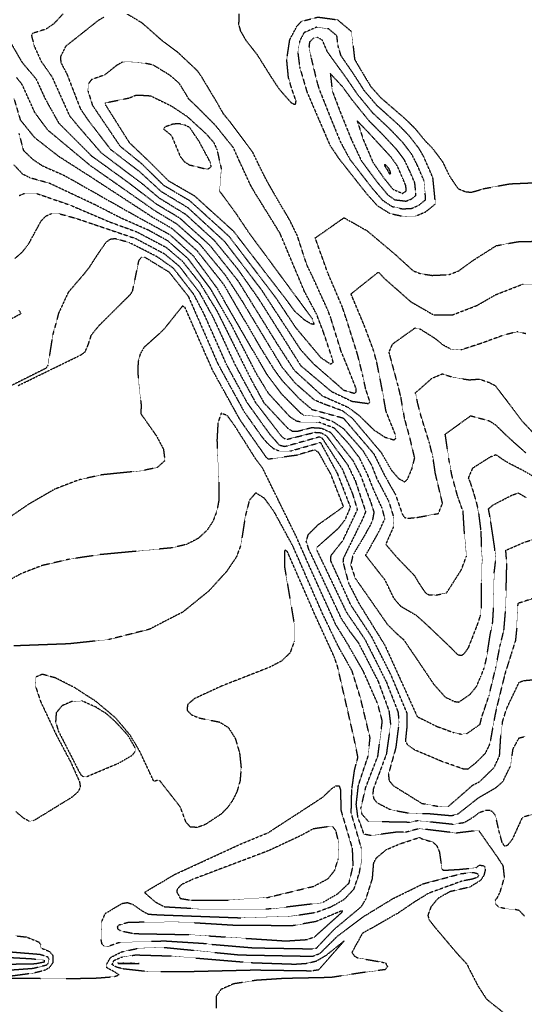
# Model space of a CAD drawing. Header units: feet. Extents: x 2234729 to 2255890, y 588345 to 614924.
# Tile 26 of 88: x 2243965 to 2244367, y 596248 to 597031. Entities that reach past the tile are written whole.
import ezdxf

# ---------------------------------------------------------------- set-up
doc = ezdxf.new("R2010")
doc.units = ezdxf.units.FT
doc.header["$MEASUREMENT"] = 0
doc.linetypes.add('OhDOT_USTN3', pattern=[0.22, 0.165, -0.055])
doc.layers.add('DT_X_Contour_Major', color=132, linetype='OhDOT_USTN3')
doc.layers.add('DT_X_Contour_Minor', color=136, linetype='OhDOT_USTN3')
picture_1 = doc.add_image_def('image1.sid', size_in_pixel=(17786, 6468))

msp = doc.modelspace()

# ---------------------------------------------------------------- linework, layer by layer
at = {"layer": 'DT_X_Contour_Major'}
for points in [[(2243951.14, 597024.78), (2243967.23, 596997.14), (2243978.19, 596984.18), (2243985.48, 596968.29), (2243996.18, 596949.18), (2244022.15, 596923.15), (2244050.62, 596902.56), (2244074.04, 596884.69), (2244092.27, 596873.8), (2244116.27, 596852.09), (2244138.88, 596823.59), (2244170.22, 596773.12), (2244183.54, 596752.59), (2244205.87, 596732.25), (2244226.42, 596723.13), (2244234.97, 596716.85), (2244246.86, 596705.19), (2244255.79, 596699.33), (2244263.06, 596697.14), (2244264.51, 596698.46), (2244264.05, 596701.58), (2244256.71, 596719.86), (2244253.15, 596739.7), (2244249.23, 596759.42), (2244246.44, 596769.29), (2244239.36, 596788.13), (2244228.81, 596813.27), (2244250.66, 596830.65), (2244254.98, 596825.91), (2244276.64, 596806.82), (2244294.74, 596796.5), (2244309.9, 596796.68), (2244329.22, 596804.14), (2244343.67, 596812.52), (2244365.77, 596821.1), (2244391.99, 596820.57)], [(2243964.83, 596891.5), (2243968.88, 596893.15), (2243978.92, 596893.02), (2244005.31, 596883.89), (2244037.01, 596870.38), (2244058.14, 596862.71), (2244081.77, 596850.24), (2244094.51, 596839.38), (2244108.41, 596821.99), (2244121.99, 596799.95), (2244149.57, 596744.63), (2244159.45, 596726.71), (2244178.39, 596706.5), (2244182.1, 596704.2), (2244186.34, 596704.1), (2244197.66, 596706.98), (2244205.26, 596706.5), (2244212.45, 596703.25), (2244230.35, 596680.67), (2244236.49, 596668.8), (2244244.51, 596647.52), (2244247.08, 596639.59), (2244245.56, 596632.01), (2244238.81, 596619.74), (2244230.46, 596605.85), (2244228.53, 596597.87), (2244232.15, 596587.19), (2244257.78, 596550.42), (2244265.18, 596543.1), (2244270.66, 596538.32), (2244281.4, 596522.53), (2244294.66, 596502.85), (2244303.68, 596492.72), (2244310.97, 596489.16), (2244314.7, 596488.67), (2244323.69, 596494.95), (2244328.55, 596500.86), (2244332.24, 596509.24), (2244334.8, 596515.86), (2244336.68, 596523.51), (2244339.58, 596542.18), (2244341.59, 596552.3), (2244342.27, 596563.48), (2244342.35, 596576.49), (2244342.73, 596591.27), (2244343.86, 596600.41), (2244344.09, 596603.01), (2244343.07, 596611.96), (2244341.33, 596623.58), (2244339.46, 596635.81), (2244338.22, 596642.28), (2244341.7, 596645.34), (2244356.71, 596653.13), (2244361.88, 596654.94), (2244368.04, 596651.39)], [(2244379.12, 596401.01), (2244365.09, 596396.95), (2244357.15, 596379.55), (2244353.32, 596374.68), (2244351.16, 596374.03), (2244349.12, 596376.88), (2244346.54, 596386.46), (2244343.81, 596398.44), (2244341.69, 596401.2), (2244339.54, 596402.55), (2244336.37, 596402.55), (2244330.71, 596400.57), (2244326, 596397.01), (2244318.85, 596392.67), (2244309.76, 596391.39), (2244282.24, 596394.33), (2244275.37, 596393), (2244242.86, 596393.62), (2244237.7, 596399.27), (2244236.65, 596404.04), (2244240.53, 596420.78), (2244250.21, 596445.7), (2244253.74, 596473.61), (2244250, 596487.46), (2244238.89, 596512.62), (2244226.99, 596533.53), (2244216.72, 596550.23), (2244193.23, 596602.14), (2244185.45, 596619.83), (2244158.51, 596674.66), (2244153.14, 596681.76), (2244136.42, 596708.19), (2244130.34, 596716.51), (2244125.49, 596718.37), (2244122.9, 596710.65), (2244122.14, 596696.96), (2244123.72, 596663.53), (2244123.55, 596648.63), (2244122.02, 596640.53), (2244118.98, 596632.5), (2244114.05, 596625.02), (2244107.02, 596618.66), (2244097.74, 596613.97), (2244085.95, 596611.25), (2244029.01, 596605.86), (2244004.76, 596602.26), (2243982.78, 596597.16), (2243965.81, 596590.57), (2243953.49, 596583.57)]]:
    msp.add_lwpolyline(points, dxfattribs=at)
at = {"layer": 'DT_X_Contour_Minor'}
for points in [[(2243999.66, 597035.93), (2243992.56, 597028.26), (2243986.3, 597023.86), (2243975.29, 597020.36), (2243974.53, 597018.58), (2243976.83, 597010.04), (2243982.16, 596998.31), (2243990.82, 596985.91), (2244004.76, 596954.94), (2244012.01, 596946.22), (2244029.77, 596925.69), (2244063.73, 596900.04), (2244075.86, 596889.73), (2244097.24, 596876.55), (2244119.98, 596855.82), (2244138.42, 596833.29), (2244155.81, 596808.52), (2244188.72, 596756.29), (2244213.2, 596735.68), (2244229.59, 596727.89), (2244242.71, 596726.05), (2244243.91, 596727.35), (2244240.52, 596737.59), (2244238.02, 596749.11), (2244234.15, 596764.64), (2244225.13, 596793.34), (2244222.02, 596802.55), (2244219.22, 596809.2), (2244210.32, 596830.01), (2244200.33, 596857.77), (2244223.27, 596873.8), (2244241.4, 596863.62), (2244263.8, 596844.82), (2244278.2, 596831.67), (2244284.02, 596829.36), (2244293.39, 596827.98), (2244306.73, 596828.61), (2244314.29, 596831.4), (2244325.9, 596839.88), (2244344.37, 596851.58), (2244361.62, 596854.77), (2244384.37, 596855.35)], [(2244032.03, 597033.24), (2244027.79, 597030.72), (2244001.77, 597010.11), (2243997.63, 597001.97), (2243997.85, 596997.28), (2244002.62, 596988.37), (2244013.35, 596960.7), (2244019.47, 596951.59), (2244037.39, 596928.23), (2244060.32, 596910.71), (2244077.69, 596894.76), (2244098.82, 596882.01), (2244127.93, 596855.21), (2244157.33, 596816.76), (2244188.43, 596769.21), (2244198.6, 596758.01), (2244222.92, 596736.77), (2244231.39, 596734.24), (2244232.91, 596735.36), (2244232.91, 596737.95), (2244223.97, 596760.41)], [(2244223.97, 596760.41), (2244220.96, 596767.58), (2244212.74, 596793.99), (2244210.5, 596800.06), (2244197.34, 596828.87), (2244193.79, 596836.1), (2244191.64, 596842.45), (2244186.11, 596859.55), (2244180.3, 596871.34), (2244165.04, 596897.51), (2244162.43, 596902.03), (2244156.81, 596913.04), (2244150.6, 596925.93), (2244132.63, 596949.94), (2244127.4, 596956.31), (2244123.75, 596962.82), (2244109.82, 596986.1), (2244106.68, 596990.55), (2244091.33, 597005.03), (2244078.89, 597014.27), (2244062.46, 597028.77), (2244050.7, 597035.71)], [(2244139.5, 597035.97), (2244139.4, 597027.56), (2244140.72, 597022.64), (2244145.16, 597014.87), (2244154.04, 597003.58), (2244164.91, 596986.25), (2244171.36, 596976.41), (2244181, 596965.43), (2244183.64, 596964.03), (2244184.71, 596964.24), (2244185.08, 596966.73), (2244181.15, 596978.01), (2244179.04, 596985.45), (2244177.67, 596999.54), (2244180.11, 597015.42), (2244185.81, 597026.13), (2244189.37, 597030.02), (2244202.53, 597033.38), (2244218.09, 597031.24), (2244229.13, 597021.96), (2244230.62, 597009.08), (2244231.68, 596999.79), (2244236.92, 596990.83), (2244244.5, 596978.16), (2244252.37, 596969.41), (2244272.25, 596952.19), (2244279.76, 596944.79), (2244288, 596934.72), (2244292.88, 596929.92), (2244301.47, 596918.7), (2244307.16, 596907.01), (2244313.98, 596896.93), (2244320.23, 596894.41), (2244324.85, 596894.14), (2244329.8, 596895.54), (2244334.32, 596896.93), (2244355.31, 596900.81), (2244375.05, 596901.67)], [(2244295.73, 596884.55), (2244295.73, 596888.14), (2244294, 596905.53), (2244286.92, 596921.89), (2244282.65, 596929.27), (2244274.99, 596939.1), (2244266.39, 596947.87), (2244249.33, 596963.2), (2244239.41, 596974.82), (2244231.26, 596987.53), (2244220.89, 597002.7), (2244218.5, 597010.66), (2244217.6, 597018.45), (2244210.93, 597024.06), (2244201.53, 597025.34), (2244191.43, 597020.96), (2244187.99, 597014.5), (2244186.51, 597004.9), (2244187.9, 596993.79), (2244193.73, 596973.88), (2244207.02, 596943.07), (2244212.05, 596931.42), (2244218.83, 596921.26), (2244238.09, 596896.88), (2244241.34, 596892.81), (2244249.6, 596883.54), (2244259.64, 596877.27), (2244270.54, 596874.86), (2244280.36, 596875.16), (2244288.15, 596878.5), (2244295.73, 596884.55)], [(2244288.09, 596888.05), (2244288.09, 596890.68), (2244286.82, 596903.46), (2244281.33, 596916.18), (2244277, 596924.51), (2244270.11, 596933.54), (2244260.54, 596943.56), (2244246.29, 596956.98), (2244234.33, 596971.48), (2244225.6, 596984.23), (2244210.1, 597005.61), (2244206.07, 597014.93), (2244202.25, 597017.08), (2244198.97, 597016.6), (2244195.86, 597013.57), (2244195.35, 597010.26), (2244196.77, 597002.12), (2244201.94, 596980.92), (2244203.42, 596976.09), (2244213.43, 596950.99), (2244220.51, 596933.83), (2244227.97, 596920.13), (2244245.84, 596897.03), (2244253.78, 596887.86), (2244261.58, 596882.7), (2244269.59, 596880.93), (2244276.8, 596881.16), (2244282.52, 596883.6), (2244288.09, 596888.05)], [(2244206.78, 596783.15), (2244201.41, 596797.2), (2244191.97, 596814.77), (2244172.91, 596860.04), (2244172.07, 596861.87), (2244166.07, 596871.58), (2244151.79, 596894.58), (2244149.09, 596899.29), (2244140.11, 596918.65), (2244135.21, 596929.54), (2244120.93, 596947.29), (2244105.59, 596962.64), (2244099.7, 596968.22), (2244098.39, 596970.55), (2244092.28, 596980.49), (2244084.87, 596986.98), (2244071.48, 596995.19), (2244065.33, 596996.54), (2244053.14, 596997.82), (2244047.11, 596997.62), (2244042.34, 596994.97), (2244035.76, 596989.7), (2244032.94, 596987.47), (2244022.24, 596983.58), (2244019.69, 596980.08), (2244019.47, 596974.71), (2244023.02, 596963.29), (2244045.01, 596930.77), (2244061.84, 596917.14), (2244079.51, 596899.79), (2244100.4, 596887.47), (2244131.69, 596859.09), (2244168.95, 596810.15), (2244184.6, 596786.64), (2244204.62, 596762.78), (2244212.31, 596757.56), (2244214.7, 596758.48), (2244213.64, 596762.72), (2244206.78, 596783.15)], [(2244367.9, 596781.58), (2244361.06, 596783.14), (2244350.47, 596780.47), (2244332.52, 596773.92), (2244316.25, 596768.66), (2244307.99, 596769.34), (2244301.83, 596772.8), (2244295.8, 596777.7), (2244284.12, 596785.02), (2244279.82, 596786.1), (2244261.56, 596773.09), (2244258.86, 596766.9), (2244259.55, 596764.4), (2244266.09, 596740.21), (2244268.34, 596731), (2244269.34, 596724.8), (2244271.23, 596714.24), (2244275.19, 596699.95), (2244279.28, 596682.78), (2244277.07, 596674.07), (2244273.66, 596666), (2244271.54, 596663.55), (2244267.03, 596666.13), (2244261.41, 596672.59), (2244253.24, 596686.68), (2244230.2, 596714), (2244221.83, 596720.37), (2244209.21, 596724.89), (2244199.64, 596728.82), (2244184.24, 596742.49), (2244174.16, 596754.81), (2244142.5, 596807.15), (2244129.2, 596827.73), (2244109.01, 596852.14), (2244090.47, 596868.64), (2244072.21, 596879.66), (2244021.45, 596915.2), (2243987.59, 596943.42), (2243977.29, 596957.37), (2243967.16, 596979.65), (2243962.64, 596985.4)], [(2244280.45, 596891.55), (2244280.45, 596893.23), (2244279.63, 596901.38), (2244275.74, 596910.48), (2244271.36, 596919.75), (2244265.23, 596927.98), (2244254.69, 596939.24), (2244243.25, 596950.77), (2244229.25, 596968.13), (2244222.37, 596977.65), (2244212.34, 596988.47), (2244213.93, 596974.52), (2244219.85, 596958.92), (2244228.98, 596936.25), (2244237.11, 596919), (2244250.34, 596901.25), (2244257.95, 596892.18), (2244263.53, 596888.14), (2244272.54, 596887.04), (2244276.89, 596888.71), (2244280.45, 596891.55)], [(2244147.22, 596862.3), (2244198.03, 596793.44), (2244199.35, 596788.8), (2244196.83, 596789.47), (2244191.77, 596792.52), (2244184.16, 596799.3), (2244175.52, 596810.98), (2244135.45, 596862.97), (2244104.41, 596891.04), (2244083.65, 596903.07), (2244068.27, 596918.47), (2244052.63, 596933.31), (2244033.61, 596963.47), (2244033.37, 596965.18), (2244052.47, 596969.13), (2244057.38, 596971.18), (2244063.01, 596971.19), (2244069.3, 596970.79), (2244085.72, 596962.78), (2244098.37, 596954.39), (2244113.64, 596940.46), (2244119.78, 596933.35), (2244122.13, 596927.89), (2244125.62, 596912.48), (2244124.24, 596894.96), (2244136.65, 596878.08), (2244147.22, 596862.3)], [(2243960.56, 596968.7), (2243965.64, 596951.6), (2243976.7, 596937.89)], [(2244100.38, 596945.62), (2244096.86, 596947.34), (2244091.96, 596948.6), (2244086.99, 596948.2), (2244080.65, 596945.98), (2244079.71, 596944.39), (2244085.93, 596939.24), (2244092.93, 596922.48), (2244096.19, 596918.42), (2244100.1, 596915.87), (2244114.29, 596912.38), (2244116.41, 596913.42), (2244117.53, 596914.54), (2244116.94, 596917.79), (2244107.73, 596934.88), (2244100.38, 596945.62)], [(2244272.8, 596895.05), (2244272.45, 596899.31), (2244270.15, 596904.77), (2244265.72, 596914.99), (2244260.35, 596922.42), (2244248.83, 596934.92), (2244241.87, 596942.45), (2244233.76, 596950.8), (2244238.56, 596935.89), (2244246.25, 596917.87), (2244254.84, 596905.47), (2244262.13, 596896.49), (2244269.68, 596893.14), (2244272.8, 596895.05)], [(2243964.55, 596940.79), (2243968.07, 596927.44), (2243975.51, 596920.34), (2243983.14, 596915.18), (2244000.86, 596907.35), (2244058.52, 596874.72), (2244084.78, 596860.33), (2244103.31, 596843.5), (2244121.67, 596818.53), (2244145.33, 596777.38), (2244161.68, 596749.5), (2244173.1, 596734.12), (2244188.47, 596718.67), (2244191.24, 596716.81), (2244203.43, 596715.65), (2244214.14, 596711.91), (2244222.74, 596706.23), (2244238.28, 596688.58), (2244245.05, 596677.34), (2244249.43, 596666.18), (2244258.78, 596648.45), (2244262.94, 596634.95), (2244262.64, 596628.15), (2244256.43, 596614.08), (2244265.24, 596603.82), (2244279.26, 596589.3), (2244283.57, 596582.08), (2244288.01, 596575.66), (2244290.72, 596574), (2244296.37, 596573.76), (2244304.91, 596575.5), (2244316.76, 596594.08), (2244320.67, 596604.63), (2244319.03, 596623.91), (2244318.03, 596640.22), (2244313.75, 596652.03), (2244309.05, 596669.14), (2244306.6, 596682.57), (2244303.8, 596701.69), (2244324, 596716.31), (2244338.37, 596712.47), (2244343.55, 596709.41), (2244350.96, 596702.1), (2244357.79, 596695.83), (2244367.82, 596686.92)], [(2243976.7, 596937.89), (2243996.02, 596922.79), (2244019.89, 596907.54), (2244070.39, 596874.63), (2244086.16, 596865.55), (2244106.01, 596847.89), (2244127.25, 596821.06), (2244156.49, 596770.88), (2244167.16, 596753.73), (2244173.89, 596744.47), (2244187.31, 596730.27), (2244197.74, 596721.38), (2244222.65, 596714.56), (2244247.01, 596685.98), (2244255.76, 596668.47), (2244264.01, 596653.99), (2244269.67, 596637.99), (2244271.38, 596635.47), (2244274.03, 596634.82), (2244281.3, 596635.49), (2244298.37, 596638.62), (2244301.65, 596646.7), (2244295.99, 596670.26), (2244294.04, 596683.4), (2244291.29, 596694.56), (2244284.42, 596716.57), (2244281.84, 596726.66), (2244280.14, 596734.61), (2244293.11, 596746.06), (2244301.39, 596749.64), (2244310.6, 596746.81), (2244322.86, 596744.94), (2244331.03, 596745.53), (2244338.52, 596742.93), (2244343.52, 596740.35), (2244356.46, 596723.47), (2244364.91, 596712.17), (2244378.7, 596697.57)], [(2244375.19, 596667.25), (2244365.08, 596673.14), (2244354.18, 596678.67), (2244350.51, 596680.94), (2244344.25, 596685.26), (2244339.6, 596683.5), (2244325.45, 596674.53), (2244322.16, 596666.96), (2244323.53, 596663.65), (2244326.13, 596655.66), (2244328.62, 596647.02), (2244329.5, 596643.44), (2244330.35, 596638.55), (2244332.1, 596624.56), (2244332.52, 596612.42), (2244333.28, 596601.81), (2244332.71, 596594.15), (2244332.48, 596583.24), (2244332.39, 596563.43), (2244331.58, 596557.08), (2244328.92, 596549.36), (2244322.04, 596531.71), (2244319.09, 596527.47), (2244316.97, 596525.68), (2244314.12, 596525.95), (2244308.44, 596531.71), (2244291.49, 596547.92), (2244281.17, 596557.26), (2244268.51, 596564.7), (2244263.1, 596570.97), (2244255.93, 596585.67), (2244240.53, 596605.34), (2244251.38, 596624.82), (2244255.85, 596634.59), (2244253.54, 596642.9), (2244247.46, 596656.08), (2244242.2, 596669.16), (2244235.67, 596682.71), (2244226.93, 596694.19), (2244215.59, 596706.49), (2244203.31, 596711.15), (2244190.29, 596710.94), (2244185.24, 596712.13), (2244180.33, 596715.4), (2244163.2, 596734.05), (2244153.36, 596750.18), (2244133.15, 596789.55), (2244117.2, 596817.08), (2244099.24, 596841.11), (2244083.28, 596855.28), (2244068.05, 596863.7), (2244045.97, 596873.45), (2244024.87, 596884.24), (2243988.9, 596901.16), (2243973.46, 596905.47), (2243967.68, 596908.34), (2243960.53, 596915.94)], [(2244258.99, 596912.99), (2244258.94, 596913.06), (2244258.41, 596913.67), (2244258.13, 596913.98), (2244256.18, 596915.86), (2244255.47, 596915.9), (2244255.31, 596915.42), (2244256.62, 596913.48), (2244257.85, 596911.57), (2244259.34, 596908.67), (2244259.96, 596908.53), (2244260.39, 596909.09), (2244260.22, 596910.13), (2244259.61, 596911.46), (2244258.99, 596912.99)], [(2243961.23, 596841.38), (2243967.47, 596846.72), (2243972.3, 596853.05), (2243982.26, 596871.28), (2243985.87, 596875.07), (2243990.39, 596877.09), (2243995.97, 596877.21), (2244010.27, 596873.28), (2244057.41, 596857.32), (2244080.27, 596845.2), (2244092.14, 596835.3), (2244108.27, 596814.19), (2244119.18, 596794.29), (2244136.7, 596756.47), (2244152.87, 596726.77), (2244173.27, 596700.26), (2244175.62, 596698.3), (2244178.09, 596697.68), (2244200.04, 596703.19), (2244205.06, 596702.84), (2244209.18, 596700.5), (2244226.22, 596677.21), (2244232.27, 596664.47), (2244240.45, 596640.07), (2244237.79, 596633.73), (2244222.75, 596603.09), (2244222.43, 596600.01), (2244226.69, 596583.63), (2244234.9, 596567.46), (2244255.71, 596533.92), (2244280.62, 596479.07), (2244281.66, 596476.98), (2244297.26, 596469.26), (2244310.85, 596464.34), (2244316.68, 596463.18), (2244320.83, 596463.5), (2244331.46, 596470.95), (2244332.92, 596476.85), (2244335.32, 596483.97), (2244338.66, 596493.87), (2244344.17, 596516.66), (2244347.33, 596532.88), (2244350.51, 596545.93), (2244351.74, 596560.63), (2244352.03, 596567.48), (2244352.3, 596577.43), (2244352.52, 596588.8), (2244352.58, 596590.16), (2244352.81, 596598.74), (2244352.32, 596605.55), (2244351.98, 596609.35), (2244366.53, 596615.72), (2244375.22, 596618.43)], [(2244375.24, 596571.51), (2244361.51, 596567.08), (2244361.41, 596565.27), (2244360.66, 596547.31), (2244359.65, 596537.59), (2244356.42, 596527.38), (2244353.83, 596519.19), (2244351.17, 596510.68), (2244344.73, 596484.46), (2244343.47, 596478.74), (2244339.19, 596455.32), (2244335.61, 596447.87), (2244331.74, 596443.95), (2244328.04, 596440.27), (2244321.67, 596435.18), (2244318.29, 596435.41), (2244301.45, 596441.31), (2244279.27, 596450.68), (2244273.94, 596454.59), (2244272.31, 596457.65), (2244273.48, 596468.73), (2244273.39, 596479.94), (2244260.66, 596510.27), (2244245.26, 596540.65), (2244228.77, 596565.71), (2244212.81, 596600.79), (2244212.91, 596605.2), (2244222.36, 596617.13), (2244234, 596641.81), (2244230.26, 596654.12), (2244222.1, 596673.76), (2244206.08, 596698.38), (2244203.67, 596699.45), (2244176.07, 596691.74), (2244172.01, 596692.77), (2244164.14, 596701.78), (2244146.29, 596726.65), (2244129.87, 596756.87), (2244112.2, 596796.66), (2244103.81, 596812.74), (2244087.61, 596833.54), (2244074.22, 596842.96), (2244052.32, 596854.06), (2244041.1, 596857.1), (2244037.21, 596856.56), (2244033.92, 596854.37), (2244027.95, 596845.87), (2244020.28, 596834.11), (2244016.29, 596829.02), (2244003.8, 596814.52), (2243996.08, 596797.79), (2243993.78, 596789.1), (2243991.46, 596780.78), (2243987.57, 596756.49), (2243986.03, 596754.07), (2243933.64, 596727.89)], [(2243963.6, 596740.19), (2244014.09, 596764.84), (2244017.35, 596767.36), (2244019.77, 596773.11), (2244022.26, 596780.61), (2244028.25, 596788.03), (2244053.62, 596813.19), (2244055.13, 596815.99), (2244060.03, 596839.74), (2244062, 596842.51), (2244064.57, 596842.56), (2244083.93, 596830.71), (2244099.34, 596811.29), (2244123.04, 596757.26), (2244143.73, 596719.56), (2244157.83, 596699.69), (2244162.36, 596694.35), (2244167.2, 596690.23), (2244172.08, 596688.2), (2244180.68, 596688.33), (2244204.48, 596695.16), (2244217.97, 596670.31), (2244228.28, 596643.68), (2244223.89, 596633.42), (2244218.54, 596626.65), (2244201.68, 596611.63), (2244201.5, 596609.57), (2244225.07, 596560.26), (2244239.78, 596538.69), (2244256.93, 596504.67), (2244266.18, 596480.91), (2244267.05, 596472.79), (2244264.39, 596452.15), (2244258.54, 596431.24), (2244259.12, 596426.32), (2244262.28, 596422.33), (2244285.19, 596408.1), (2244297.85, 596405.86), (2244306.12, 596405.53), (2244325.6, 596422.56), (2244331.3, 596425.46), (2244334.25, 596428.36), (2244342.68, 596436.6), (2244347.05, 596446), (2244348.04, 596462.03), (2244349.48, 596473.3), (2244352.74, 596483.74), (2244362.57, 596504.31), (2244366.12, 596505.77), (2244376.18, 596506.68)], [(2243904.82, 596764.76), (2243966.34, 596797.7), (2243964.73, 596800.09)], [(2244228.41, 596544.13), (2244221.27, 596554.9), (2244195.23, 596610.12), (2244193.22, 596616.57), (2244194.83, 596621.93), (2244202.64, 596629.69), (2244222.87, 596644.11), (2244212.67, 596670.08), (2244203.1, 596687.01), (2244199.83, 596689.2), (2244185.37, 596684.89), (2244163.12, 596681.77), (2244161.42, 596683.25), (2244140.64, 596712.87), (2244118.7, 596752.5), (2244096.66, 596802.64), (2244094.68, 596803.55), (2244079.31, 596784.39), (2244064.08, 596770.72), (2244061.05, 596765.55), (2244059.42, 596759.2), (2244059.06, 596751.28), (2244061.81, 596724.68), (2244061.56, 596717.94), (2244073.96, 596700.39), (2244079.56, 596689.76), (2244080.7, 596680.62), (2244074.62, 596675.2), (2244062.71, 596672.62), (2244030.54, 596669.35), (2244012.51, 596665.45), (2243993.09, 596657.97), (2243972.5, 596646.14), (2243922.19, 596611.59)], [(2244366.85, 596318.52), (2244362.59, 596323), (2244359.5, 596323.65), (2244351.14, 596324.41), (2244346.16, 596325.77), (2244343.9, 596328.19), (2244343.43, 596330.76), (2244345.27, 596333.1), (2244347.48, 596337.63), (2244351, 596349.28), (2244349.98, 596358.32), (2244345.59, 596365.1), (2244335.09, 596380.04), (2244330.65, 596386.34), (2244326.16, 596386.11), (2244312.59, 596384.45), (2244283.15, 596388.05), (2244272.31, 596385.12), (2244264.93, 596385.19), (2244244.8, 596382.49), (2244239.23, 596383.56), (2244234.35, 596397.02), (2244233, 596407.31), (2244234.72, 596422.54), (2244242.5, 596445.83), (2244243.99, 596460.26), (2244236.48, 596491.47), (2244229.67, 596513.48), (2244218.64, 596533.07), (2244205.96, 596559.39), (2244182.7, 596612.41), (2244167.74, 596639.91), (2244160.06, 596650.62), (2244153.04, 596655.01), (2244148.02, 596649.32), (2244144.79, 596637.11), (2244141.07, 596613.28), (2244137.54, 596603.9), (2244129.74, 596592.45), (2244115.66, 596576.98), (2244095.08, 596560.3), (2244068.16, 596546.45), (2244036.16, 596538.39), (2244004.45, 596534.96), (2243960.42, 596533.33)], [(2244113.71, 596296.42), (2244080.95, 596298.49), (2244045.22, 596297.66), (2244035.68, 596294.38), (2244032.1, 596294.74), (2244030.66, 596296.49), (2244029.93, 596299.75), (2244030.27, 596313.6), (2244033.32, 596320.7), (2244046.81, 596328.58), (2244050.83, 596329.24), (2244055.09, 596327.89), (2244062.52, 596322.72), (2244067.48, 596320.03), (2244076.79, 596319.47), (2244141.11, 596317.13), (2244180.62, 596318.33), (2244200.77, 596321.48), (2244212.76, 596325.78), (2244223.63, 596331.97), (2244231.18, 596339.97), (2244235.47, 596352.65), (2244237.33, 596363.36), (2244237.1, 596372.49), (2244228.98, 596400.42), (2244229.45, 596419.03), (2244231.7, 596434.91), (2244234.33, 596444.69), (2244231.07, 596460.74), (2244217.93, 596517.76), (2244215.35, 596524.89), (2244200.74, 596556.73), (2244178.21, 596608.19), (2244176.45, 596609.61), (2244175.82, 596608.41), (2244175.87, 596596.41), (2244183.67, 596550.21), (2244183.71, 596537.12), (2244180.31, 596527.78), (2244173.59, 596521.35), (2244163.97, 596516.31), (2244125.63, 596501.31), (2244104.18, 596491.37), (2244098.76, 596486.63), (2244098.31, 596482.2), (2244101.94, 596478.49), (2244108.31, 596475.96), (2244124.19, 596472.81), (2244131.4, 596468.26), (2244136.79, 596459.56), (2244140.13, 596448.23), (2244141.37, 596436.5), (2244140.55, 596426.23), (2244138.11, 596417.62), (2244134.59, 596410.47), (2244130.39, 596404.57), (2244125.47, 596399.59), (2244112.97, 596391.33), (2244106.35, 596388.95), (2244100.97, 596389.29), (2244097.55, 596393.07), (2244092.98, 596405.26), (2244076.7, 596426.1), (2244075.21, 596426.62), (2244071.99, 596425.43), (2244060.6, 596449.72), (2244053.09, 596462.34), (2244041.66, 596475.94), (2244025.98, 596489.07), (2244008.77, 596500.22), (2243993.54, 596507.88), (2243983.18, 596510.75), (2243978.03, 596508.53), (2243977.79, 596501.12), (2243981.83, 596489.02), (2243994.19, 596462.72), (2244005.77, 596440.89), (2244012.82, 596425.19), (2244013.37, 596421.03), (2244011.72, 596417.37), (2244007.06, 596413.18), (2243976.45, 596394.38), (2243972.68, 596393.93), (2243968.41, 596396.25), (2243962.19, 596401.42)], [(2244228.41, 596544.13), (2244234.6, 596535.92), (2244250.29, 596505.45), (2244258.96, 596481.87), (2244260.29, 596470.89), (2244256.91, 596447.23), (2244246.58, 596419.6), (2244246.11, 596415.53), (2244246.9, 596411.76), (2244249.36, 596408.77), (2244260.2, 596403.12), (2244275.77, 596400.24), (2244289.75, 596400.12), (2244308.83, 596398.38), (2244314.14, 596399.88), (2244330.39, 596412.68), (2244331.01, 596412.99), (2244343.91, 596420.42), (2244349.67, 596425.5), (2244355.68, 596437.67), (2244357.79, 596451.39), (2244362.46, 596460.07), (2244367.47, 596461.36)], [(2244012.31, 596433.53), (2244014.06, 596430.61), (2244015.9, 596429.33), (2244018.72, 596429.51), (2244043.35, 596439.86), (2244054.93, 596446.53), (2244057.08, 596449.51), (2244056.98, 596452.38), (2244051.49, 596462.04), (2244041.78, 596472.56), (2244034.31, 596479.3), (2244025.69, 596484.71), (2244014.73, 596489.58), (2244006.53, 596489.11), (2243998.75, 596485.7), (2243994.2, 596480.07), (2243993.72, 596472.98), (2243995.91, 596465.68), (2244012.31, 596433.53)], [(2244165.31, 596324.14), (2244114.98, 596323.68), (2244080.63, 596325.66), (2244073.65, 596329.23), (2244065.16, 596336.57), (2244064.92, 596337.66), (2244088.72, 596351.7), (2244140.71, 596375.65), (2244162.91, 596384.82), (2244206.43, 596413.1), (2244213.86, 596420.21), (2244217.02, 596422.11), (2244219.44, 596421.95), (2244220.45, 596418.77), (2244220.73, 596402.84), (2244229.74, 596372.4), (2244230.3, 596358.53), (2244226.99, 596344.47), (2244217.94, 596335.9), (2244206.19, 596329.09), (2244165.31, 596324.14)], [(2244131.03, 596331.22), (2244162.65, 596333.35), (2244199.2, 596342.19), (2244210.63, 596348.28), (2244215.78, 596354.74), (2244218.66, 596363.98), (2244219.22, 596376.44), (2244216.82, 596386.27), (2244214.41, 596389.58), (2244212.6, 596389.85), (2244198.7, 596387.79), (2244188.46, 596382.27), (2244163.09, 596370.42), (2244103.15, 596347.79), (2244093.85, 596343.47), (2244090.44, 596339.85), (2244090.22, 596337.66), (2244092.94, 596332.54), (2244101.89, 596331.03), (2244131.03, 596331.22)], [(2244113.71, 596296.42), (2244151, 596293.27), (2244198.08, 596292.44), (2244201.29, 596293.01), (2244215.52, 596308.03), (2244237.06, 596326.05), (2244240.66, 596331.92), (2244245.87, 596348.21), (2244246.9, 596360.86), (2244249.22, 596364.89), (2244256.81, 596371.3), (2244267.83, 596375.99), (2244283.4, 596381.05), (2244285.44, 596379.87), (2244294.04, 596377.31), (2244297.2, 596374.26), (2244299.17, 596369.52), (2244301.03, 596356.34), (2244302.16, 596354.88), (2244314.63, 596355.62), (2244328.21, 596356.9), (2244330.83, 596358.97), (2244334.05, 596358.7), (2244335.35, 596357.51), (2244335.61, 596355.15), (2244334.54, 596350.84), (2244331.9, 596346.81), (2244323.19, 596341.46), (2244307.38, 596337.85), (2244297.89, 596332.39), (2244292.53, 596325.97), (2244289.98, 596319.18), (2244290.86, 596315.7), (2244295.71, 596309.44), (2244312.95, 596289.09), (2244321.03, 596280.3), (2244322.79, 596276.53), (2244330.02, 596262.6), (2244336.64, 596252.49), (2244353.12, 596239.38)], [(2243956.52, 596269.27), (2244002.22, 596268.75), (2244026.83, 596269.27), (2244040.23, 596270.33), (2244044.2, 596271.69), (2244040.63, 596274.15), (2244034.62, 596277.31), (2244034.33, 596280.19), (2244037.49, 596285.58), (2244046.19, 596289.99), (2244059.66, 596292.96), (2244080.24, 596293.6), (2244139.94, 596287.65), (2244198.26, 596286.56), (2244204.19, 596288.85), (2244218.16, 596302.65), (2244238.49, 596317.94), (2244262.24, 596332.43), (2244286.37, 596344.21), (2244316.73, 596352.29), (2244325.01, 596353.13)], [(2244325.01, 596353.13), (2244326.94, 596353.03), (2244329.43, 596352.31), (2244330.29, 596350.78), (2244329.3, 596349.2), (2244325.66, 596347.93), (2244316.96, 596346.23), (2244290.51, 596336.6), (2244279.51, 596329.84), (2244266.12, 596320.75), (2244237.85, 596304.67), (2244229.52, 596289.69), (2244231.45, 596286.79), (2244233.96, 596285.33), (2244253.11, 596281.95), (2244256.29, 596281.16), (2244257.83, 596278.31), (2244255.98, 596275.89), (2244240.24, 596273.86), (2244212.75, 596269.63), (2244175.32, 596268.84), (2244153.6, 596267.41), (2244135.43, 596264.61), (2244125.31, 596260.15), (2244121.58, 596254.79), (2244121.51, 596245.28)], [(2244220.16, 596322.15), (2244200.95, 596314.13), (2244182.14, 596310.77), (2244136.31, 596311.04), (2244089.79, 596313.91), (2244051.65, 596313.41), (2244043.99, 596311.25), (2244042.81, 596309.89), (2244043.17, 596308.35), (2244045.31, 596306.84), (2244056.06, 596304.58), (2244099.68, 596303.77), (2244128.86, 596301.89), (2244177.01, 596298.73), (2244193.92, 596299.84), (2244199.99, 596302.1), (2244221.84, 596321.68), (2244222.07, 596323.01), (2244220.16, 596322.15)], [(2243961.71, 596302.84), (2243970.52, 596301.86), (2243980.3, 596297.92), (2243981.8, 596296.02), (2243981.94, 596293.21), (2243988.84, 596290.4), (2243991.62, 596287.11), (2243991.52, 596281.4), (2243988.64, 596277.26), (2243984.46, 596275.11), (2243976.25, 596273.12), (2243954.59, 596270.17)], [(2244042.3, 596277.81), (2244038.69, 596279.81), (2244040.2, 596283.2), (2244046.16, 596285.85), (2244057.63, 596287.64), (2244085.66, 596286.78), (2244149.45, 596281.48), (2244184.15, 596280.29), (2244193.88, 596280.96), (2244201.14, 596282.77), (2244209.12, 596287.36), (2244223.43, 596298.82), (2244202.93, 596275.63), (2244197.04, 596274.77), (2244151.67, 596275.43), (2244101.1, 596274.22), (2244067.25, 596274.25), (2244047.33, 596276.47), (2244042.3, 596277.81)], [(2243911.14, 596288.12), (2243974.03, 596284.67), (2243984.66, 596283.45), (2243984.78, 596281.86), (2243977.62, 596280.41), (2243920.73, 596279.35)], [(2243954.24, 596290.35), (2243981.33, 596288.12), (2243987.23, 596286.23), (2243988.52, 596284), (2243987.65, 596280.63), (2243986.43, 596279.38), (2243975.83, 596276.74), (2243933.19, 596273.54)], [(2244043.52, 596280.71), (2244060.27, 596280.79), (2244049.94, 596281.86), (2244043.23, 596281.45), (2244043.52, 596280.71)]]:
    msp.add_lwpolyline(points, dxfattribs=at)

# ---------------------------------------------------------------- pictures from other files: only their frames are drawn
image = msp.add_image(picture_1, insert=(2243173.45, 594670.71), size_in_units=(8711.37, 3167.95), dxfattribs=dict(fade=50))
image.dxf.flags = 7

doc.saveas('drawing.dxf')
